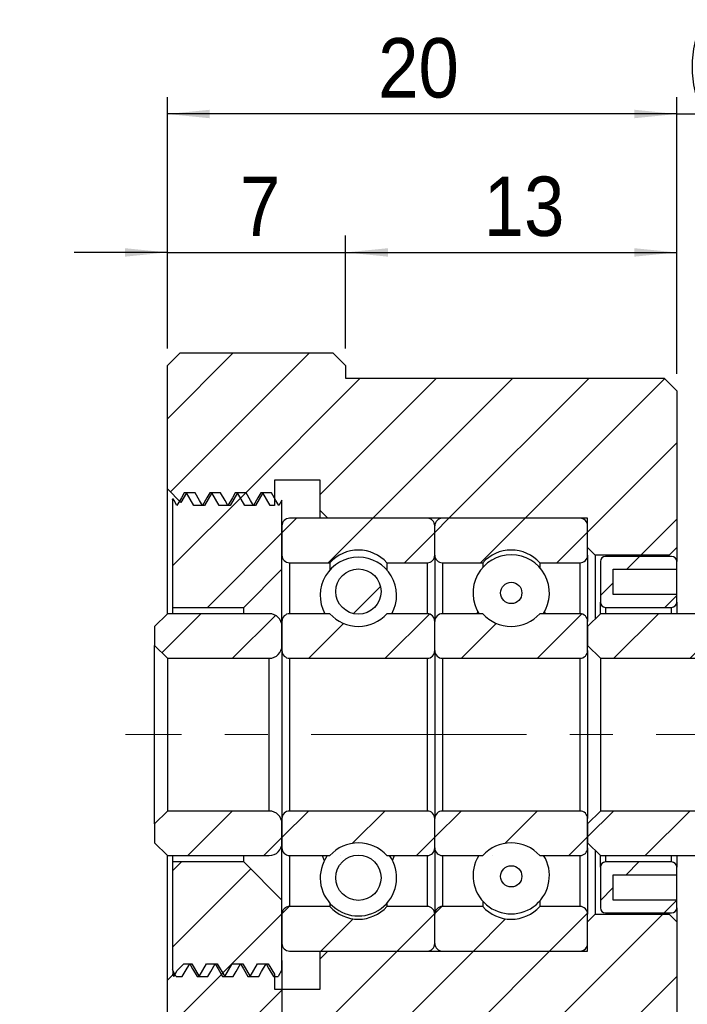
# Model space of a CAD drawing. Header units: millimetres. Extents: x 14 to 236, y 24 to 132.
# Tile 6 of 8: x 137 to 163, y 45 to 84. Entities that reach past the tile are written whole.
import ezdxf

# ---------------------------------------------------------------- set-up
doc = ezdxf.new("R2010")
doc.units = ezdxf.units.MM
doc.header["$LTSCALE"] = 0.666667
doc.linetypes.add('CENTERX2', pattern=[20.32, 12.7, -2.54, 2.54, -2.54])
doc.layers.add('FORMAT', color=7, linetype='Continuous')
doc.styles.add('SLDTEXTSTYLE0', font='GOTHIC.TTF', dxfattribs={"width": 0.913})
doc.dimstyles.new('SLDDIMSTYLE0', dxfattribs={"dimtxt": 2.333333, "dimasz": 1.666667, "dimexe": 0, "dimexo": 0.0625, "dimgap": 0.583333, "dimtad": 1, "dimrnd": 1e-09, "dimzin": 12, "dimdsep": 46, "dimtxsty": 'SLDTEXTSTYLE0', "dimsah": 1, "dimcen": 0.09, "dimadec": 0, "dimazin": 3, "dimtfac": 1, "dimtofl": 0, "dimtmove": 0, "dimatfit": 3, "dimfxl": 1, "dimfrac": 2, "dimtolj": 1, "dimtzin": 12, "dimarcsym": 0})
doc.dimstyles.new('SLDDIMSTYLE1', dxfattribs={"dimtxt": 2.333333, "dimasz": 1.666667, "dimexe": 0, "dimexo": 0.0625, "dimgap": 0.583333, "dimtad": 1, "dimrnd": 1e-09, "dimzin": 12, "dimdsep": 46, "dimtxsty": 'SLDTEXTSTYLE0', "dimsah": 1, "dimcen": 0.09, "dimadec": 0, "dimazin": 3, "dimtfac": 1, "dimtmove": 0, "dimatfit": 0, "dimfxl": 1, "dimfrac": 2, "dimtolj": 1, "dimtzin": 12, "dimarcsym": 0})
doc.dimstyles.new('SLDDIMSTYLE5', dxfattribs={"dimtxt": 2.333333, "dimasz": 1.666667, "dimexe": 0, "dimexo": 0.0625, "dimgap": 0.583333, "dimtad": 1, "dimdec": 1, "dimrnd": 1e-09, "dimzin": 12, "dimdsep": 46, "dimtxsty": 'SLDTEXTSTYLE0', "dimsah": 1, "dimcen": 0.09, "dimadec": 0, "dimazin": 3, "dimtfac": 1, "dimtdec": 1, "dimtmove": 0, "dimatfit": 0, "dimfxl": 1, "dimfrac": 2, "dimtolj": 1, "dimtzin": 12, "dimarcsym": 0})
doc.dimstyles.new('SLDDIMSTYLE6', dxfattribs={"dimtxt": 2.333333, "dimasz": 1.666667, "dimexe": 0, "dimexo": 0.0625, "dimgap": 0.583333, "dimtad": 1, "dimdec": 1, "dimrnd": 1e-09, "dimzin": 12, "dimdsep": 46, "dimtxsty": 'SLDTEXTSTYLE0', "dimsah": 1, "dimcen": 0.09, "dimadec": 0, "dimazin": 3, "dimtfac": 1, "dimtdec": 1, "dimtofl": 0, "dimtmove": 0, "dimatfit": 3, "dimfxl": 1, "dimfrac": 2, "dimtolj": 1, "dimtzin": 12, "dimarcsym": 0})

# ---------------------------------------------------------------- blocks, each defined once
blk = doc.blocks.new('_D_14')
at = {"layer": 'FORMAT', "color": 7}
for p, q in [((143.021, 70.941), (143.021, 75.382)), ((150.021, 70.941), (150.021, 75.382)), ((143.021, 74.715), (139.355, 74.715)), ((143.021, 74.715), (150.021, 74.715)), ((150.021, 74.715), (153.688, 74.715))]:
    blk.add_line(p, q, dxfattribs=at)
for points in [[(143.021, 74.715), (141.355, 74.882), (141.355, 74.549)], [(150.021, 74.715), (151.688, 74.549), (151.688, 74.882)]]:
    blk.add_solid(points, dxfattribs=at)
at = {"layer": 'FORMAT', "color": 7, "insert": (145.876, 77.696), "char_height": 2.333, "attachment_point": 1, "style": 'SLDTEXTSTYLE0'}
blk.add_mtext('7', dxfattribs=at)
blk = doc.blocks.new('_D_15')
at = {"layer": 'FORMAT', "color": 7}
for p, q in [((150.021, 70.941), (150.021, 75.382)), ((163.021, 69.941), (163.021, 75.382)), ((150.021, 74.715), (163.021, 74.715))]:
    blk.add_line(p, q, dxfattribs=at)
for points in [[(150.021, 74.715), (151.688, 74.549), (151.688, 74.882)], [(163.021, 74.715), (161.355, 74.882), (161.355, 74.549)]]:
    blk.add_solid(points, dxfattribs=at)
at = {"layer": 'FORMAT', "color": 7, "insert": (155.441, 77.696), "char_height": 2.3333, "attachment_point": 1, "style": 'SLDTEXTSTYLE0'}
blk.add_mtext('13', dxfattribs=at)
blk = doc.blocks.new('_D_16')
at = {"layer": 'FORMAT', "color": 7}
for p, q in [((143.021, 70.941), (143.021, 80.82)), ((163.021, 69.941), (163.021, 80.82)), ((163.021, 80.153), (143.021, 80.153))]:
    blk.add_line(p, q, dxfattribs=at)
for points in [[(143.021, 80.153), (144.688, 79.986), (144.688, 80.32)], [(163.021, 80.153), (161.355, 80.32), (161.355, 79.986)]]:
    blk.add_solid(points, dxfattribs=at)
at = {"layer": 'FORMAT', "color": 7, "insert": (151.297, 83.133), "char_height": 2.3333, "attachment_point": 1, "style": 'SLDTEXTSTYLE0'}
blk.add_mtext('20', dxfattribs=at)
blk = doc.blocks.new('_D_17')
at = {"layer": 'FORMAT', "color": 7}
for p, q in [((163.021, 69.941), (163.021, 80.82)), ((169.521, 62.891), (169.521, 80.82)), ((163.021, 80.153), (159.355, 80.153)), ((163.021, 80.153), (169.521, 80.153)), ((169.521, 80.153), (173.188, 80.153))]:
    blk.add_line(p, q, dxfattribs=at)
for centre, start, end in [((167.762, 82.005), 153.4349, 206.5651), ((164.664, 82.005), 333.4349, 26.5651)]:
    blk.add_arc(centre, 4.141, start, end, dxfattribs=at)
for points in [[(163.021, 80.153), (161.355, 80.32), (161.355, 79.986)], [(169.521, 80.153), (171.188, 79.986), (171.188, 80.32)]]:
    blk.add_solid(points, dxfattribs=at)
at = {"layer": 'FORMAT', "color": 7, "insert": (164.058, 83.133), "char_height": 2.3333, "attachment_point": 1, "style": 'SLDTEXTSTYLE0'}
blk.add_mtext('6.5', dxfattribs=at)
blk = doc.blocks.new('_D_18')
at = {"layer": 'FORMAT', "color": 7}
for p, q in [((169.521, 48.657), (169.521, 35.223)), ((147.521, 46.907), (147.521, 35.223)), ((169.521, 35.89), (147.521, 35.89))]:
    blk.add_line(p, q, dxfattribs=at)
for points in [[(147.521, 35.89), (149.188, 35.723), (149.188, 36.057)], [(169.521, 35.89), (167.855, 36.057), (167.855, 35.723)]]:
    blk.add_solid(points, dxfattribs=at)
at = {"layer": 'FORMAT', "color": 7, "insert": (157.022, 38.87), "char_height": 2.3333, "attachment_point": 1, "style": 'SLDTEXTSTYLE0'}
blk.add_mtext('22', dxfattribs=at)
blk = doc.blocks.new('_D_19')
at = {"layer": 'FORMAT', "color": 7}
for p, q in [((147.521, 46.907), (147.521, 35.223)), ((143.021, 40.607), (143.021, 35.223)), ((143.021, 35.89), (137.222, 35.89)), ((147.521, 35.89), (143.021, 35.89))]:
    blk.add_line(p, q, dxfattribs=at)
for points in [[(143.021, 35.89), (144.688, 35.723), (144.688, 36.057)], [(147.521, 35.89), (145.855, 36.057), (145.855, 35.723)]]:
    blk.add_solid(points, dxfattribs=at)
at = {"layer": 'FORMAT', "color": 7, "insert": (137.222, 38.87), "char_height": 2.3333, "attachment_point": 1, "style": 'SLDTEXTSTYLE0'}
blk.add_mtext('4.5', dxfattribs=at)

msp = doc.modelspace()

# ---------------------------------------------------------------- hatches: boundary and pattern name
at = {"linetype": 'Continuous', "lineweight": 18}
h = msp.add_hatch(dxfattribs=at)
h.set_pattern_fill('ANSI31', scale=0.66667, style=0)
h.paths.add_polyline_path([(143.0212, 70.274), (143.0212, 65.424), (143.5516, 64.8936), (143.7712, 65.274), (144.0599, 64.774), (144.4825, 64.774), (144.7712, 65.274), (145.0599, 64.774), (145.4825, 64.774), (145.7712, 65.274), (146.0599, 64.774), (146.4825, 64.774), (146.7712, 65.274), (147.0599, 64.774), (147.2212, 64.774), (147.2212, 65.774), (149.0212, 65.774), (149.0212, 64.574), (149.3212, 64.274), (159.5212, 64.274), (159.5212, 63.124), (159.8212, 62.824), (162.7212, 62.824), (163.0212, 63.124), (163.0212, 69.274), (162.5212, 69.774), (150.0212, 69.774), (150.0212, 70.274), (149.5212, 70.774), (143.5212, 70.774)], flags=0)
h = msp.add_hatch(dxfattribs=at)
h.set_pattern_fill('ANSI31', scale=0.66667, style=0)
edge = h.paths.add_edge_path(flags=0)
edge.add_line((146.1082, 65.274), (145.6857, 65.274))
edge.add_spline(control_points=[(145.6857, 65.274), (145.648, 65.2088), (145.6103, 65.1436), (145.5727, 65.0783), (145.5141, 64.9769), (145.4555, 64.8754), (145.397, 64.774)], knot_values=[0, 0, 0, 0, 0.0002259, 0.0002259, 0.0002259, 0.0005774, 0.0005774, 0.0005774, 0.0005774], weights=[1, 1, 1, 1, 1, 1, 1], degree=3, periodic=0)
edge.add_spline(control_points=[(145.397, 64.774), (145.3593, 64.8392), (145.3216, 64.9044), (145.284, 64.9696), (145.2254, 65.0711), (145.1668, 65.1725), (145.1082, 65.274)], knot_values=[0, 0, 0, 0, 0.0002259, 0.0002259, 0.0002259, 0.0005774, 0.0005774, 0.0005774, 0.0005774], weights=[1, 1, 1, 1, 1, 1, 1], degree=3, periodic=0)
edge.add_line((145.1082, 65.274), (144.6857, 65.274))
edge.add_spline(control_points=[(144.6857, 65.274), (144.648, 65.2088), (144.6103, 65.1436), (144.5727, 65.0783), (144.5141, 64.9769), (144.4555, 64.8754), (144.397, 64.774)], knot_values=[0, 0, 0, 0, 0.0002259, 0.0002259, 0.0002259, 0.0005774, 0.0005774, 0.0005774, 0.0005774], weights=[1, 1, 1, 1, 1, 1, 1], degree=3, periodic=0)
edge.add_spline(control_points=[(144.397, 64.774), (144.3593, 64.8392), (144.3216, 64.9044), (144.284, 64.9696), (144.2254, 65.0711), (144.1668, 65.1725), (144.1082, 65.274)], knot_values=[0, 0, 0, 0, 0.0002259, 0.0002259, 0.0002259, 0.0005774, 0.0005774, 0.0005774, 0.0005774], weights=[1, 1, 1, 1, 1, 1, 1], degree=3, periodic=0)
edge.add_line((144.1082, 65.274), (143.6857, 65.274))
edge.add_spline(control_points=[(143.6857, 65.274), (143.648, 65.2088), (143.6103, 65.1436), (143.5727, 65.0783), (143.5141, 64.9769), (143.4555, 64.8754), (143.397, 64.774)], knot_values=[0, 0, 0, 0, 0.0002259, 0.0002259, 0.0002259, 0.0005774, 0.0005774, 0.0005774, 0.0005774], weights=[1, 1, 1, 1, 1, 1, 1], degree=3, periodic=0)
edge.add_spline(control_points=[(143.397, 64.774), (143.3593, 64.8392), (143.3216, 64.9044), (143.284, 64.9696), (143.2693, 64.9951), (143.2546, 65.0206), (143.2398, 65.0461)], knot_values=[0, 0, 0, 0, 0.0002259, 0.0002259, 0.0002259, 0.0003142, 0.0003142, 0.0003142, 0.0003142], weights=[1, 1, 1, 1, 1, 1, 1], degree=3, periodic=0)
edge.add_line((143.2398, 65.0461), (143.2212, 65.0138))
edge.add_line((143.2212, 65.0138), (143.2212, 60.774))
edge.add_line((143.2212, 60.774), (146.0212, 60.774))
edge.add_line((146.0212, 60.774), (147.5212, 62.274))
edge.add_line((147.5212, 62.274), (147.5212, 64.9892))
edge.add_spline(control_points=[(147.5212, 64.9892), (147.4798, 64.9175), (147.4384, 64.8457), (147.397, 64.774)], knot_values=[0.0003289, 0.0003289, 0.0003289, 0.0003289, 0.0005774, 0.0005774, 0.0005774, 0.0005774], weights=[1, 1, 1, 1], degree=3, periodic=0)
edge.add_spline(control_points=[(147.397, 64.774), (147.3593, 64.8392), (147.3216, 64.9044), (147.284, 64.9696), (147.2254, 65.0711), (147.1668, 65.1725), (147.1082, 65.274)], knot_values=[0, 0, 0, 0, 0.0002259, 0.0002259, 0.0002259, 0.0005774, 0.0005774, 0.0005774, 0.0005774], weights=[1, 1, 1, 1, 1, 1, 1], degree=3, periodic=0)
edge.add_line((147.1082, 65.274), (146.6857, 65.274))
edge.add_spline(control_points=[(146.6857, 65.274), (146.648, 65.2088), (146.6103, 65.1436), (146.5727, 65.0783), (146.5141, 64.9769), (146.4555, 64.8754), (146.397, 64.774)], knot_values=[0, 0, 0, 0, 0.0002259, 0.0002259, 0.0002259, 0.0005774, 0.0005774, 0.0005774, 0.0005774], weights=[1, 1, 1, 1, 1, 1, 1], degree=3, periodic=0)
edge.add_spline(control_points=[(146.397, 64.774), (146.3593, 64.8392), (146.3216, 64.9044), (146.284, 64.9696), (146.2254, 65.0711), (146.1668, 65.1725), (146.1082, 65.274)], knot_values=[0, 0, 0, 0, 0.0002259, 0.0002259, 0.0002259, 0.0005774, 0.0005774, 0.0005774, 0.0005774], weights=[1, 1, 1, 1, 1, 1, 1], degree=3, periodic=0)
h = msp.add_hatch(dxfattribs=at)
h.set_pattern_fill('ANSI31', scale=0.66667, style=0)
edge = h.paths.add_edge_path(flags=0)
edge.add_line((153.2212, 64.274), (147.8212, 64.274))
edge.add_arc((147.8212, 63.974), 0.3, 90, 180)
edge.add_line((147.5212, 63.974), (147.5212, 62.824))
edge.add_arc((147.8212, 62.824), 0.3, 180, 270)
edge.add_line((147.8212, 62.524), (149.4032, 62.524))
edge.add_arc((150.5212, 61.524), 1.5, 41.81031, 138.18969, ccw=False)
edge.add_line((151.6393, 62.524), (153.2212, 62.524))
edge.add_arc((153.2212, 62.824), 0.3, 270, 360)
edge.add_line((153.5212, 62.824), (153.5212, 63.974))
edge.add_arc((153.2212, 63.974), 0.3, 0, 90)
h = msp.add_hatch(dxfattribs=at)
h.set_pattern_fill('ANSI31', scale=0.66667, style=0)
edge = h.paths.add_edge_path(flags=0)
edge.add_line((159.2212, 64.274), (153.8212, 64.274))
edge.add_arc((153.8212, 63.974), 0.3, 90, 180)
edge.add_line((153.5212, 63.974), (153.5212, 62.824))
edge.add_arc((153.8212, 62.824), 0.3, 180, 270)
edge.add_line((153.8212, 62.524), (155.4032, 62.524))
edge.add_arc((156.5212, 61.524), 1.5, 41.81031, 138.18969, ccw=False)
edge.add_line((157.6393, 62.524), (159.2212, 62.524))
edge.add_arc((159.2212, 62.824), 0.3, 270, 360)
edge.add_line((159.5212, 62.824), (159.5212, 63.974))
edge.add_arc((159.2212, 63.974), 0.3, 0, 90)
h = msp.add_hatch(dxfattribs=at)
h.set_pattern_fill('ANSI31', scale=0.66667, style=0)
edge = h.paths.add_edge_path(flags=0)
edge.add_line((163.0212, 60.974), (163.0212, 61.274))
edge.add_line((163.0212, 61.274), (160.5212, 61.274))
edge.add_line((160.5212, 61.274), (160.5212, 62.274))
edge.add_line((160.5212, 62.274), (163.0212, 62.274))
edge.add_line((163.0212, 62.274), (163.0212, 62.574))
edge.add_arc((162.8212, 62.574), 0.2, 360, 450)
edge.add_line((162.8212, 62.774), (160.2212, 62.774))
edge.add_arc((160.2212, 62.574), 0.2, 90, 180)
edge.add_line((160.0212, 62.574), (160.0212, 60.974))
edge.add_arc((160.2212, 60.974), 0.2, 180, 270)
edge.add_line((160.2212, 60.774), (162.8212, 60.774))
edge.add_arc((162.8212, 60.974), 0.2, 270, 360)
h = msp.add_hatch(dxfattribs=at)
h.set_pattern_fill('ANSI31', scale=0.66667, style=0)
edge = h.paths.add_edge_path(flags=0)
edge.add_arc((150.5212, 61.3957), 0.8891, 0, 360)
h = msp.add_hatch(dxfattribs=at)
h.set_pattern_fill('ANSI31', scale=0.66667, style=0)
edge = h.paths.add_edge_path(flags=0)
edge.add_arc((156.5212, 61.3406), 0.4176, 0, 360)
h = msp.add_hatch(dxfattribs=at)
h.set_pattern_fill('ANSI31', scale=0.66667, style=0)
edge = h.paths.add_edge_path(flags=0)
edge.add_line((142.5212, 59.274), (143.0212, 58.774))
edge.add_line((143.0212, 58.774), (147.0212, 58.774))
edge.add_arc((147.0212, 59.274), 0.5, 270, 360)
edge.add_line((147.5212, 59.274), (147.5212, 60.024))
edge.add_arc((147.0212, 60.024), 0.5, 0, 90)
edge.add_line((147.0212, 60.524), (143.0212, 60.524))
edge.add_line((143.0212, 60.524), (142.5212, 60.024))
edge.add_line((142.5212, 60.024), (142.5212, 59.274))
h = msp.add_hatch(dxfattribs=at)
h.set_pattern_fill('ANSI31', scale=0.66667, style=0)
edge = h.paths.add_edge_path(flags=0)
edge.add_line((153.2212, 60.524), (151.6393, 60.524))
edge.add_arc((150.5212, 61.524), 1.5, 221.81031, 318.18969, ccw=False)
edge.add_line((149.4032, 60.524), (147.8212, 60.524))
edge.add_arc((147.8212, 60.224), 0.3, 90, 180)
edge.add_line((147.5212, 60.224), (147.5212, 59.074))
edge.add_arc((147.8212, 59.074), 0.3, 180, 270)
edge.add_line((147.8212, 58.774), (153.2212, 58.774))
edge.add_arc((153.2212, 59.074), 0.3, 270, 360)
edge.add_line((153.5212, 59.074), (153.5212, 60.224))
edge.add_arc((153.2212, 60.224), 0.3, 0, 90)
h = msp.add_hatch(dxfattribs=at)
h.set_pattern_fill('ANSI31', scale=0.66667, style=0)
edge = h.paths.add_edge_path(flags=0)
edge.add_line((159.2212, 60.524), (157.6393, 60.524))
edge.add_arc((156.5212, 61.524), 1.5, 221.81031, 318.18969, ccw=False)
edge.add_line((155.4032, 60.524), (153.8212, 60.524))
edge.add_arc((153.8212, 60.224), 0.3, 90, 180)
edge.add_line((153.5212, 60.224), (153.5212, 59.074))
edge.add_arc((153.8212, 59.074), 0.3, 180, 270)
edge.add_line((153.8212, 58.774), (159.2212, 58.774))
edge.add_arc((159.2212, 59.074), 0.3, 270, 360)
edge.add_line((159.5212, 59.074), (159.5212, 60.224))
edge.add_arc((159.2212, 60.224), 0.3, 0, 90)
h = msp.add_hatch(dxfattribs=at)
h.set_pattern_fill('ANSI31', scale=0.66667, style=0)
edge = h.paths.add_edge_path(flags=0)
edge.add_line((159.5212, 59.274), (160.0212, 58.774))
edge.add_line((160.0212, 58.774), (164.0212, 58.774))
edge.add_arc((164.0212, 59.274), 0.5, 270, 360)
edge.add_line((164.5212, 59.274), (164.5212, 60.024))
edge.add_arc((164.0212, 60.024), 0.5, 0, 90)
edge.add_line((164.0212, 60.524), (160.0212, 60.524))
edge.add_line((160.0212, 60.524), (159.5212, 60.024))
edge.add_line((159.5212, 60.024), (159.5212, 59.274))
h = msp.add_hatch(dxfattribs=at)
h.set_pattern_fill('ANSI31', scale=0.66667, style=0)
edge = h.paths.add_edge_path(flags=0)
edge.add_line((143.0212, 52.774), (142.5212, 52.274))
edge.add_line((142.5212, 52.274), (142.5212, 51.524))
edge.add_line((142.5212, 51.524), (143.0212, 51.024))
edge.add_line((143.0212, 51.024), (147.0212, 51.024))
edge.add_arc((147.0212, 51.524), 0.5, 270, 360)
edge.add_line((147.5212, 51.524), (147.5212, 52.274))
edge.add_arc((147.0212, 52.274), 0.5, 0, 90)
edge.add_line((147.0212, 52.774), (143.0212, 52.774))
h = msp.add_hatch(dxfattribs=at)
h.set_pattern_fill('ANSI31', scale=0.66667, style=0)
edge = h.paths.add_edge_path(flags=0)
edge.add_line((147.8212, 51.024), (149.4032, 51.024))
edge.add_arc((150.5212, 50.024), 1.5, 41.81031, 138.18969, ccw=False)
edge.add_line((151.6393, 51.024), (153.2212, 51.024))
edge.add_arc((153.2212, 51.324), 0.3, 270, 360)
edge.add_line((153.5212, 51.324), (153.5212, 52.474))
edge.add_arc((153.2212, 52.474), 0.3, 0, 90)
edge.add_line((153.2212, 52.774), (147.8212, 52.774))
edge.add_arc((147.8212, 52.474), 0.3, 90, 180)
edge.add_line((147.5212, 52.474), (147.5212, 51.324))
edge.add_arc((147.8212, 51.324), 0.3, 180, 270)
h = msp.add_hatch(dxfattribs=at)
h.set_pattern_fill('ANSI31', scale=0.66667, style=0)
edge = h.paths.add_edge_path(flags=0)
edge.add_line((153.8212, 51.024), (155.4032, 51.024))
edge.add_arc((156.5212, 50.024), 1.5, 41.81031, 138.18969, ccw=False)
edge.add_line((157.6393, 51.024), (159.2212, 51.024))
edge.add_arc((159.2212, 51.324), 0.3, 270, 360)
edge.add_line((159.5212, 51.324), (159.5212, 52.474))
edge.add_arc((159.2212, 52.474), 0.3, 0, 90)
edge.add_line((159.2212, 52.774), (153.8212, 52.774))
edge.add_arc((153.8212, 52.474), 0.3, 90, 180)
edge.add_line((153.5212, 52.474), (153.5212, 51.324))
edge.add_arc((153.8212, 51.324), 0.3, 180, 270)
h = msp.add_hatch(dxfattribs=at)
h.set_pattern_fill('ANSI31', scale=0.66667, style=0)
edge = h.paths.add_edge_path(flags=0)
edge.add_line((160.0212, 52.774), (159.5212, 52.274))
edge.add_line((159.5212, 52.274), (159.5212, 51.524))
edge.add_line((159.5212, 51.524), (160.0212, 51.024))
edge.add_line((160.0212, 51.024), (164.0212, 51.024))
edge.add_arc((164.0212, 51.524), 0.5, 270, 360)
edge.add_line((164.5212, 51.524), (164.5212, 52.274))
edge.add_arc((164.0212, 52.274), 0.5, 0, 90)
edge.add_line((164.0212, 52.774), (160.0212, 52.774))
h = msp.add_hatch(dxfattribs=at)
h.set_pattern_fill('ANSI31', scale=0.66667, style=0)
edge = h.paths.add_edge_path(flags=0)
edge.add_line((145.1857, 46.274), (145.6082, 46.274))
edge.add_spline(control_points=[(145.6082, 46.274), (145.6459, 46.3392), (145.6836, 46.4044), (145.7212, 46.4696), (145.7798, 46.5711), (145.8384, 46.6725), (145.897, 46.774)], knot_values=[0, 0, 0, 0, 0.0002259, 0.0002259, 0.0002259, 0.0005774, 0.0005774, 0.0005774, 0.0005774], weights=[1, 1, 1, 1, 1, 1, 1], degree=3, periodic=0)
edge.add_spline(control_points=[(145.897, 46.774), (145.9346, 46.7088), (145.9723, 46.6436), (146.0099, 46.5783), (146.0685, 46.4769), (146.1271, 46.3754), (146.1857, 46.274)], knot_values=[0, 0, 0, 0, 0.0002259, 0.0002259, 0.0002259, 0.0005774, 0.0005774, 0.0005774, 0.0005774], weights=[1, 1, 1, 1, 1, 1, 1], degree=3, periodic=0)
edge.add_line((146.1857, 46.274), (146.6082, 46.274))
edge.add_spline(control_points=[(146.6082, 46.274), (146.6459, 46.3392), (146.6836, 46.4044), (146.7212, 46.4696), (146.7798, 46.5711), (146.8384, 46.6725), (146.897, 46.774)], knot_values=[0, 0, 0, 0, 0.0002259, 0.0002259, 0.0002259, 0.0005774, 0.0005774, 0.0005774, 0.0005774], weights=[1, 1, 1, 1, 1, 1, 1], degree=3, periodic=0)
edge.add_spline(control_points=[(146.897, 46.774), (146.9346, 46.7088), (146.9723, 46.6436), (147.0099, 46.5783), (147.0685, 46.4769), (147.1271, 46.3754), (147.1857, 46.274)], knot_values=[0, 0, 0, 0, 0.0002259, 0.0002259, 0.0002259, 0.0005774, 0.0005774, 0.0005774, 0.0005774], weights=[1, 1, 1, 1, 1, 1, 1], degree=3, periodic=0)
edge.add_line((147.1857, 46.274), (147.371, 46.274))
edge.add_line((147.371, 46.274), (147.5212, 46.5342))
edge.add_line((147.5212, 46.5342), (147.5212, 49.274))
edge.add_line((147.5212, 49.274), (146.0212, 50.774))
edge.add_line((146.0212, 50.774), (143.2212, 50.774))
edge.add_line((143.2212, 50.774), (143.2212, 46.5342))
edge.add_line((143.2212, 46.5342), (143.3714, 46.274))
edge.add_line((143.3714, 46.274), (143.6082, 46.274))
edge.add_spline(control_points=[(143.6082, 46.274), (143.6459, 46.3392), (143.6836, 46.4044), (143.7212, 46.4696), (143.7798, 46.5711), (143.8384, 46.6725), (143.897, 46.774)], knot_values=[0, 0, 0, 0, 0.0002259, 0.0002259, 0.0002259, 0.0005774, 0.0005774, 0.0005774, 0.0005774], weights=[1, 1, 1, 1, 1, 1, 1], degree=3, periodic=0)
edge.add_spline(control_points=[(143.897, 46.774), (143.9346, 46.7088), (143.9723, 46.6436), (144.0099, 46.5783), (144.0685, 46.4769), (144.1271, 46.3754), (144.1857, 46.274)], knot_values=[0, 0, 0, 0, 0.0002259, 0.0002259, 0.0002259, 0.0005774, 0.0005774, 0.0005774, 0.0005774], weights=[1, 1, 1, 1, 1, 1, 1], degree=3, periodic=0)
edge.add_line((144.1857, 46.274), (144.6082, 46.274))
edge.add_spline(control_points=[(144.6082, 46.274), (144.6459, 46.3392), (144.6836, 46.4044), (144.7212, 46.4696), (144.7798, 46.5711), (144.8384, 46.6725), (144.897, 46.774)], knot_values=[0, 0, 0, 0, 0.0002259, 0.0002259, 0.0002259, 0.0005774, 0.0005774, 0.0005774, 0.0005774], weights=[1, 1, 1, 1, 1, 1, 1], degree=3, periodic=0)
edge.add_spline(control_points=[(144.897, 46.774), (144.9346, 46.7088), (144.9723, 46.6436), (145.0099, 46.5783), (145.0685, 46.4769), (145.1271, 46.3754), (145.1857, 46.274)], knot_values=[0, 0, 0, 0, 0.0002259, 0.0002259, 0.0002259, 0.0005774, 0.0005774, 0.0005774, 0.0005774], weights=[1, 1, 1, 1, 1, 1, 1], degree=3, periodic=0)
h = msp.add_hatch(dxfattribs=at)
h.set_pattern_fill('ANSI31', scale=0.66667, style=0)
edge = h.paths.add_edge_path(flags=0)
edge.add_arc((150.5212, 50.1523), 0.8891, 0, 360)
h = msp.add_hatch(dxfattribs=at)
h.set_pattern_fill('ANSI31', scale=0.66667, style=0)
edge = h.paths.add_edge_path(flags=0)
edge.add_line((160.5212, 49.274), (160.5212, 50.274))
edge.add_line((160.5212, 50.274), (163.0212, 50.274))
edge.add_line((163.0212, 50.274), (163.0212, 50.574))
edge.add_arc((162.8212, 50.574), 0.2, 0, 90)
edge.add_line((162.8212, 50.774), (160.2212, 50.774))
edge.add_arc((160.2212, 50.574), 0.2, 90, 180)
edge.add_line((160.0212, 50.574), (160.0212, 48.974))
edge.add_arc((160.2212, 48.974), 0.2, 180, 270)
edge.add_line((160.2212, 48.774), (162.8212, 48.774))
edge.add_arc((162.8212, 48.974), 0.2, 270, 360)
edge.add_line((163.0212, 48.974), (163.0212, 49.274))
edge.add_line((163.0212, 49.274), (160.5212, 49.274))
h = msp.add_hatch(dxfattribs=at)
h.set_pattern_fill('ANSI31', scale=0.66667, style=0)
edge = h.paths.add_edge_path(flags=0)
edge.add_arc((156.5212, 50.2074), 0.4176, 0, 360)
h = msp.add_hatch(dxfattribs=at)
h.set_pattern_fill('ANSI31', scale=0.66667, style=0)
edge = h.paths.add_edge_path(flags=0)
edge.add_line((147.5212, 48.724), (147.5212, 47.574))
edge.add_arc((147.8212, 47.574), 0.3, 180, 270)
edge.add_line((147.8212, 47.274), (153.2212, 47.274))
edge.add_arc((153.2212, 47.574), 0.3, 270, 360)
edge.add_line((153.5212, 47.574), (153.5212, 48.724))
edge.add_arc((153.2212, 48.724), 0.3, 360, 450)
edge.add_line((153.2212, 49.024), (151.6393, 49.024))
edge.add_arc((150.5212, 50.024), 1.5, 221.81031, 318.18969, ccw=False)
edge.add_line((149.4032, 49.024), (147.8212, 49.024))
edge.add_arc((147.8212, 48.724), 0.3, 90, 180)
h = msp.add_hatch(dxfattribs=at)
h.set_pattern_fill('ANSI31', scale=0.66667, style=0)
edge = h.paths.add_edge_path(flags=0)
edge.add_line((153.5212, 48.724), (153.5212, 47.574))
edge.add_arc((153.8212, 47.574), 0.3, 180, 270)
edge.add_line((153.8212, 47.274), (159.2212, 47.274))
edge.add_arc((159.2212, 47.574), 0.3, 270, 360)
edge.add_line((159.5212, 47.574), (159.5212, 48.724))
edge.add_arc((159.2212, 48.724), 0.3, 0, 90)
edge.add_line((159.2212, 49.024), (157.6393, 49.024))
edge.add_arc((156.5212, 50.024), 1.5, 221.81031, 318.18969, ccw=False)
edge.add_line((155.4032, 49.024), (153.8212, 49.024))
edge.add_arc((153.8212, 48.724), 0.3, 90, 180)
h = msp.add_hatch(dxfattribs=at)
h.set_pattern_fill('ANSI31', scale=0.66667, style=0)
h.paths.add_polyline_path([(143.4078, 46.5106), (143.2712, 46.274), (143.2346, 46.3374), (143.0212, 46.124), (143.0212, 41.274), (143.5212, 40.774), (149.5212, 40.774), (150.0212, 41.274), (150.0212, 41.774), (162.5212, 41.774), (163.0212, 42.274), (163.0212, 48.424), (162.7212, 48.724), (159.8212, 48.724), (159.5212, 48.424), (159.5212, 47.274), (149.3212, 47.274), (149.0212, 46.974), (149.0212, 45.774), (147.2212, 45.774), (147.2212, 46.3606), (146.9825, 46.774), (146.5599, 46.774), (146.2712, 46.274), (145.9825, 46.774), (145.5599, 46.774), (145.2712, 46.274), (144.9825, 46.774), (144.5599, 46.774), (144.2712, 46.274), (143.9825, 46.774), (143.6712, 46.774)], flags=0)

# ---------------------------------------------------------------- linework, layer by layer
at = {"color": 7, "linetype": 'Continuous', "lineweight": 25}
for p, q in [((143.0212, 70.274), (143.5212, 70.774)), ((143.5212, 70.774), (149.5212, 70.774)), ((149.5212, 70.774), (150.0212, 70.274)), ((143.0212, 65.424), (143.0212, 70.274)), ((150.0212, 70.274), (150.0212, 69.774)), ((150.0212, 69.774), (162.5212, 69.774)), ((162.5212, 69.774), (163.0212, 69.274)), ((163.0212, 69.274), (163.0212, 63.124)), ((149.0212, 65.774), (147.2212, 65.774)), ((147.2212, 65.774), (147.2212, 64.774)), ((149.0212, 64.574), (149.0212, 65.774)), ((143.0212, 60.524), (143.0212, 65.424)), ((143.5516, 64.8936), (143.0212, 65.424)), ((143.2212, 65.0138), (143.2398, 65.0461)), ((143.2212, 65.0138), (143.2212, 60.774)), ((143.7712, 65.274), (143.5516, 64.8936)), ((144.1082, 65.274), (143.6857, 65.274)), ((144.0599, 64.774), (143.7712, 65.274)), ((144.7712, 65.274), (144.4825, 64.774)), ((145.1082, 65.274), (144.6857, 65.274)), ((145.0599, 64.774), (144.7712, 65.274)), ((145.7712, 65.274), (145.4825, 64.774)), ((146.1082, 65.274), (145.6857, 65.274)), ((146.0599, 64.774), (145.7712, 65.274)), ((146.7712, 65.274), (146.4825, 64.774)), ((147.1082, 65.274), (146.6857, 65.274)), ((147.0599, 64.774), (146.7712, 65.274)), ((147.5173, 64.986), (147.3959, 64.7758)), ((147.5212, 64.9892), (147.397, 64.774)), ((147.5212, 62.274), (147.5212, 64.9892)), ((143.4947, 64.9469), (143.3959, 64.7758)), ((144.4825, 64.774), (144.0599, 64.774)), ((145.4825, 64.774), (145.0599, 64.774)), ((146.4825, 64.774), (146.0599, 64.774)), ((147.2212, 64.774), (147.0599, 64.774)), ((153.2212, 64.274), (147.8212, 64.274)), ((149.3212, 64.274), (149.0212, 64.574)), ((149.0212, 64.274), (149.0212, 64.574)), ((159.5212, 64.274), (149.3212, 64.274)), ((159.2212, 64.274), (153.8212, 64.274)), ((159.5212, 63.124), (159.5212, 64.274)), ((147.5212, 63.974), (147.5212, 62.824)), ((153.5212, 62.824), (153.5212, 63.974)), ((159.5212, 62.824), (159.5212, 63.974)), ((159.8212, 62.824), (159.5212, 63.124)), ((163.0212, 63.124), (162.7212, 62.824)), ((163.0212, 63.124), (163.0212, 62.574)), ((153.5212, 62.824), (153.5212, 60.224)), ((159.5212, 62.824), (159.5212, 60.224)), ((162.7212, 62.824), (159.8212, 62.824)), ((159.8212, 62.824), (159.8212, 60.324)), ((162.8212, 62.774), (160.2212, 62.774)), ((162.7212, 62.774), (162.7212, 62.824)), ((147.5212, 62.274), (146.0212, 60.774)), ((147.5212, 60.224), (147.5212, 62.274)), ((147.8212, 62.524), (149.4032, 62.524)), ((149.4032, 62.524), (149.4032, 62.2465)), ((151.6393, 62.524), (151.6393, 62.2465)), ((151.6393, 62.524), (153.2212, 62.524)), ((153.8212, 62.524), (155.4032, 62.524)), ((155.4032, 62.524), (155.4032, 62.3406)), ((157.6393, 62.524), (157.6393, 62.3406)), ((157.6393, 62.524), (159.2212, 62.524)), ((160.0212, 62.574), (160.0212, 60.974)), ((160.5212, 62.274), (163.0212, 62.274)), ((160.5212, 61.274), (160.5212, 62.274)), ((163.0212, 62.274), (163.0212, 62.574)), ((163.0212, 61.274), (163.0212, 62.274)), ((163.0212, 61.274), (160.5212, 61.274)), ((163.0212, 60.974), (163.0212, 61.274)), ((143.2212, 60.774), (146.0212, 60.774)), ((143.2212, 60.774), (143.2212, 60.524)), ((146.0212, 60.524), (146.0212, 60.774)), ((160.0212, 60.524), (160.0212, 60.974)), ((160.2212, 60.774), (162.8212, 60.774)), ((163.0212, 60.974), (163.0212, 60.524)), ((142.5212, 60.024), (143.0212, 60.524)), ((147.0212, 60.524), (143.0212, 60.524)), ((149.4032, 60.524), (147.8212, 60.524)), ((153.2212, 60.524), (151.6393, 60.524)), ((155.4032, 60.524), (153.8212, 60.524)), ((155.2125, 60.6075), (155.1691, 60.524)), ((159.2212, 60.524), (157.6393, 60.524)), ((157.8733, 60.524), (157.8299, 60.6075)), ((159.5212, 60.024), (160.0212, 60.524)), ((164.0212, 60.524), (160.0212, 60.524)), ((142.5212, 60.024), (142.5212, 59.274)), ((147.5212, 60.224), (147.5212, 59.074)), ((147.5212, 59.274), (147.5212, 60.024)), ((153.5212, 59.074), (153.5212, 60.224)), ((159.5212, 59.074), (159.5212, 60.224)), ((159.5212, 60.024), (159.5212, 59.274)), ((143.0212, 58.774), (142.5212, 59.274)), ((142.5212, 52.274), (142.5212, 59.274)), ((160.0212, 58.774), (159.5212, 59.274)), ((147.5212, 59.074), (147.5212, 52.474)), ((153.5212, 59.074), (153.5212, 52.474)), ((159.5212, 59.074), (159.5212, 52.474)), ((143.0212, 58.774), (143.0212, 52.774)), ((143.0212, 58.774), (147.0212, 58.774)), ((147.0212, 52.774), (147.0212, 58.774)), ((147.8212, 58.774), (147.8212, 52.774)), ((147.8212, 58.774), (153.2212, 58.774)), ((153.2212, 58.774), (153.2212, 52.774)), ((153.8212, 58.774), (153.8212, 52.774)), ((153.8212, 58.774), (159.2212, 58.774)), ((159.2212, 58.774), (159.2212, 52.774)), ((160.0212, 58.774), (160.0212, 52.774)), ((160.0212, 58.774), (164.0212, 58.774)), ((142.5212, 52.274), (143.0212, 52.774)), ((147.0212, 52.774), (143.0212, 52.774)), ((153.2212, 52.774), (147.8212, 52.774)), ((159.2212, 52.774), (153.8212, 52.774)), ((159.5212, 52.274), (160.0212, 52.774)), ((164.0212, 52.774), (160.0212, 52.774)), ((142.5212, 52.274), (142.5212, 51.524)), ((147.5212, 52.474), (147.5212, 51.324)), ((147.5212, 51.524), (147.5212, 52.274)), ((153.5212, 51.324), (153.5212, 52.474)), ((159.5212, 51.324), (159.5212, 52.474)), ((159.5212, 52.274), (159.5212, 51.524)), ((143.0212, 51.024), (142.5212, 51.524)), ((160.0212, 51.024), (159.5212, 51.524)), ((147.5212, 49.274), (147.5212, 51.324)), ((153.5212, 51.324), (153.5212, 48.724)), ((159.5212, 51.324), (159.5212, 48.724)), ((159.8212, 51.224), (159.8212, 48.724)), ((143.0212, 51.024), (147.0212, 51.024)), ((143.0212, 46.124), (143.0212, 51.024)), ((143.2212, 51.024), (143.2212, 50.774)), ((146.0212, 50.774), (143.2212, 50.774)), ((143.2212, 50.774), (143.2212, 46.5342)), ((146.0212, 50.774), (146.0212, 51.024)), ((146.0212, 50.774), (147.5212, 49.274)), ((147.8212, 51.024), (149.4032, 51.024)), ((151.6393, 51.024), (153.2212, 51.024)), ((153.8212, 51.024), (155.4032, 51.024)), ((157.6393, 51.024), (159.2212, 51.024)), ((160.0212, 51.024), (164.0212, 51.024)), ((160.0212, 50.574), (160.0212, 51.024)), ((162.8212, 50.774), (160.2212, 50.774)), ((163.0212, 51.024), (163.0212, 50.574)), ((160.0212, 50.574), (160.0212, 48.974)), ((163.0212, 50.274), (163.0212, 50.574)), ((160.5212, 50.274), (163.0212, 50.274)), ((160.5212, 49.274), (160.5212, 50.274)), ((163.0212, 49.274), (163.0212, 50.274)), ((147.5212, 46.5342), (147.5212, 49.274)), ((149.4032, 49.1523), (149.4032, 49.024)), ((151.6393, 49.1523), (151.6393, 49.024)), ((155.4032, 49.2328), (155.4032, 49.024)), ((157.6393, 49.2328), (157.6393, 49.024)), ((163.0212, 49.274), (160.5212, 49.274)), ((163.0212, 48.974), (163.0212, 49.274)), ((149.4032, 49.024), (147.8212, 49.024)), ((153.2212, 49.024), (151.6393, 49.024)), ((155.4032, 49.024), (153.8212, 49.024)), ((159.2212, 49.024), (157.6393, 49.024)), ((160.2212, 48.774), (162.8212, 48.774)), ((162.7212, 48.724), (162.7212, 48.774)), ((163.0212, 48.974), (163.0212, 48.424)), ((147.5212, 48.724), (147.5212, 47.574)), ((153.5212, 47.574), (153.5212, 48.724)), ((159.5212, 47.574), (159.5212, 48.724)), ((159.5212, 48.424), (159.8212, 48.724)), ((159.5212, 47.274), (159.5212, 48.424)), ((159.8212, 48.724), (162.7212, 48.724)), ((162.7212, 48.724), (163.0212, 48.424)), ((163.0212, 48.424), (163.0212, 42.274)), ((147.8212, 47.274), (153.2212, 47.274)), ((149.0212, 46.974), (149.3212, 47.274)), ((149.0212, 46.974), (149.0212, 47.274)), ((149.3212, 47.274), (159.5212, 47.274)), ((153.8212, 47.274), (159.2212, 47.274)), ((149.0212, 45.774), (149.0212, 46.974)), ((143.3714, 46.274), (143.2212, 46.5342)), ((143.2712, 46.274), (143.4078, 46.5106)), ((143.4078, 46.5106), (143.6712, 46.774)), ((143.6712, 46.774), (143.9825, 46.774)), ((143.9825, 46.774), (144.2712, 46.274)), ((144.2712, 46.274), (144.5599, 46.774)), ((144.5599, 46.774), (144.9825, 46.774)), ((144.9825, 46.774), (145.2712, 46.274)), ((145.2712, 46.274), (145.5599, 46.774)), ((145.5599, 46.774), (145.9825, 46.774)), ((145.9825, 46.774), (146.2712, 46.274)), ((146.2712, 46.274), (146.5599, 46.774)), ((146.5599, 46.774), (146.9825, 46.774)), ((146.9825, 46.774), (147.2212, 46.3606)), ((147.5212, 46.5342), (147.371, 46.274)), ((143.0212, 46.124), (143.2346, 46.3374)), ((143.0212, 41.274), (143.0212, 46.124)), ((143.2346, 46.3374), (143.2712, 46.274)), ((143.3714, 46.274), (143.6082, 46.274)), ((144.1857, 46.274), (144.6082, 46.274)), ((145.1857, 46.274), (145.6082, 46.274)), ((146.1857, 46.274), (146.6082, 46.274)), ((147.1857, 46.274), (147.371, 46.274)), ((147.2212, 46.3606), (147.2212, 45.774)), ((147.2212, 45.774), (149.0212, 45.774))]:
    msp.add_line(p, q, dxfattribs=at)
at = {"color": 8, "linetype": 'Continuous', "lineweight": 25}
for p, q in [((147.8212, 62.524), (147.8212, 60.524)), ((153.2212, 62.524), (153.2212, 60.524)), ((153.8212, 62.524), (153.8212, 60.524)), ((159.2212, 62.524), (159.2212, 60.524)), ((160.2212, 60.774), (160.2212, 60.524)), ((162.8212, 60.524), (162.8212, 60.774)), ((147.8212, 51.024), (147.8212, 49.024)), ((153.2212, 51.024), (153.2212, 49.024)), ((153.8212, 51.024), (153.8212, 49.024)), ((159.2212, 51.024), (159.2212, 49.024)), ((160.2212, 51.024), (160.2212, 50.774)), ((162.8212, 50.774), (162.8212, 51.024))]:
    msp.add_line(p, q, dxfattribs=at)
at = {"color": 7, "linetype": 'Continuous', "lineweight": 25, "flags": 128}
for points in [[(143.397, 64.774), (143.284, 64.9696), (143.2398, 65.0461)], [(143.6857, 65.274), (143.5727, 65.0783), (143.397, 64.774)], [(144.397, 64.774), (144.284, 64.9696), (144.1082, 65.274)], [(144.6857, 65.274), (144.5727, 65.0783), (144.397, 64.774)], [(145.397, 64.774), (145.284, 64.9696), (145.1082, 65.274)], [(145.6857, 65.274), (145.5727, 65.0783), (145.397, 64.774)], [(146.397, 64.774), (146.284, 64.9696), (146.1082, 65.274)], [(146.6857, 65.274), (146.5727, 65.0783), (146.397, 64.774)], [(147.397, 64.774), (147.284, 64.9696), (147.1082, 65.274)], [(149.102, 51.024), (149.1249, 50.9615), (149.1835, 50.8309)], [(151.8589, 50.8309), (151.9175, 50.9615), (151.9405, 51.024)], [(155.2048, 51.024), (155.2222, 50.993), (155.2251, 50.9879)], [(157.8173, 50.9879), (157.8203, 50.993), (157.8377, 51.024)], [(143.6082, 46.274), (143.7212, 46.4696), (143.897, 46.774)], [(143.897, 46.774), (144.0099, 46.5783), (144.1857, 46.274)], [(144.6082, 46.274), (144.7212, 46.4696), (144.897, 46.774)], [(144.897, 46.774), (145.0099, 46.5783), (145.1857, 46.274)], [(145.6082, 46.274), (145.7212, 46.4696), (145.897, 46.774)], [(145.897, 46.774), (146.0099, 46.5783), (146.1857, 46.274)], [(146.6082, 46.274), (146.7212, 46.4696), (146.897, 46.774)], [(146.897, 46.774), (147.0099, 46.5783), (147.1857, 46.274)]]:
    msp.add_lwpolyline(points, dxfattribs=at)
at = {"color": 7, "linetype": 'Continuous', "lineweight": 25}
for centre, radius in [((150.5212, 61.3957), 0.8891), ((156.5212, 61.3406), 0.4176), ((150.5212, 50.1523), 0.8891), ((156.5212, 50.2074), 0.4176)]:
    msp.add_circle(centre, radius, dxfattribs=at)
for centre, radius, start, end in [((147.8212, 63.974), 0.3, 90, 180), ((153.2212, 63.974), 0.3, 0, 90), ((153.8212, 63.974), 0.3, 90, 180), ((159.2212, 63.974), 0.3, 0, 90), ((147.8212, 62.824), 0.3, 180, 270), ((150.5212, 61.2465), 1.5, 90, 208.79596), ((150.5212, 61.524), 1.5, 41.81031, 138.18969), ((150.5212, 61.2465), 1.5, 331.20404, 90), ((153.2212, 62.824), 0.3, 270, 0), ((153.8212, 62.824), 0.3, 180, 270), ((156.5212, 61.3406), 1.5, 90, 212.98296), ((156.5212, 61.524), 1.5, 41.81031, 138.18969), ((156.5212, 61.3406), 1.5, 327.01704, 90), ((159.2212, 62.824), 0.3, 270, 0), ((160.2212, 62.574), 0.2, 90, 180), ((162.8212, 62.574), 0.2, 0, 90), ((160.2212, 60.974), 0.2, 180, 270), ((162.8212, 60.974), 0.2, 270, 0), ((147.0212, 60.024), 0.5, 0, 90), ((147.8212, 60.224), 0.3, 90, 180), ((150.5212, 61.524), 1.5, 221.81031, 318.18969), ((153.2212, 60.224), 0.3, 0, 90), ((153.8212, 60.224), 0.3, 90, 180), ((156.5212, 61.524), 1.5, 221.81031, 318.18969), ((159.2212, 60.224), 0.3, 0, 90), ((147.0212, 59.274), 0.5, 270, 0), ((147.8212, 59.074), 0.3, 180, 270), ((153.2212, 59.074), 0.3, 270, 0), ((153.8212, 59.074), 0.3, 180, 270), ((159.2212, 59.074), 0.3, 270, 0), ((147.0212, 52.274), 0.5, 0, 90), ((147.8212, 52.474), 0.3, 90, 180), ((153.2212, 52.474), 0.3, 360, 90), ((153.8212, 52.474), 0.3, 90, 180), ((159.2212, 52.474), 0.3, 0, 90), ((147.0212, 51.524), 0.5, 270, 0), ((150.5212, 50.024), 1.5, 41.81031, 138.18969), ((156.5212, 50.024), 1.5, 41.81031, 138.18969), ((147.8212, 51.324), 0.3, 180, 270), ((153.2212, 51.324), 0.3, 270, 360), ((153.8212, 51.324), 0.3, 180, 270), ((159.2212, 51.324), 0.3, 270, 0), ((150.5212, 50.1523), 1.5, 144.47162, 35.52838), ((156.5212, 50.2328), 1.5, 148.16747, 31.83253), ((160.2212, 50.574), 0.2, 90, 180), ((162.8212, 50.574), 0.2, 0, 90), ((147.8212, 48.724), 0.3, 90, 180), ((150.5212, 50.024), 1.5, 221.81031, 318.18969), ((153.2212, 48.724), 0.3, 360, 90), ((153.8212, 48.724), 0.3, 90, 180), ((156.5212, 50.024), 1.5, 221.81031, 318.18969), ((159.2212, 48.724), 0.3, 0, 90), ((160.2212, 48.974), 0.2, 180, 270), ((162.8212, 48.974), 0.2, 270, 0), ((147.8212, 47.574), 0.3, 180, 270), ((153.2212, 47.574), 0.3, 270, 0), ((153.8212, 47.574), 0.3, 180, 270), ((159.2212, 47.574), 0.3, 270, 0)]:
    msp.add_arc(centre, radius, start, end, dxfattribs=at)
for points, knots in [([(143.2346, 46.3374), (143.2379, 46.3464), (143.2435, 46.3616), (143.2491, 46.4471), (143.2513, 46.482)], [0, 0, 0, 0, 0.5910939, 1, 1, 1, 1]), ([(143.29, 46.3354), (143.2901, 46.3357), (143.2925, 46.3431), (143.2948, 46.3737), (143.297, 46.4029)], [0, 0, 0, 0, 0.045076, 1, 1, 1, 1])]:
    msp.add_open_spline(points, degree=3, knots=knots, dxfattribs=at)
at = {"layer": 'FORMAT', "color": 7, "linetype": 'CENTERX2', "lineweight": 18}
msp.add_line((170.674, 55.774), (141.372, 55.774), dxfattribs=at)

# ---------------------------------------------------------------- dimensions: what is measured, and where the dimension line sits
at = {"layer": 'FORMAT', "color": 7}
dim = msp.add_linear_dim(base=(169.5212, 80.153), p1=(163.0212, 69.274), p2=(169.5212, 62.224), text='(<>)', dimstyle='SLDDIMSTYLE5', dxfattribs=at)
dim.commit()
dim.dimension.update_dxf_attribs({"geometry": '_D_17', "text_midpoint": (166.2133, 80.153), "dimtype": 160})
for base, p1, p2, dimstyle, picture, middle in [((143.0212, 80.153), (163.0212, 69.274), (143.0212, 70.274), 'SLDDIMSTYLE0', '_D_16', (153.0212, 80.153)), ((150.0212, 74.7152), (143.0212, 70.274), (150.0212, 70.274), 'SLDDIMSTYLE1', '_D_14', (146.738, 74.7152)), ((163.0212, 74.7152), (150.0212, 70.274), (163.0212, 69.274), 'SLDDIMSTYLE0', '_D_15', (157.1647, 74.7152)), ((147.5212, 35.89), (169.5212, 49.324), (147.5212, 47.574), 'SLDDIMSTYLE0', '_D_18', (158.7459, 35.89)), ((143.0212, 35.89), (147.5212, 47.574), (143.0212, 41.274), 'SLDDIMSTYLE6', '_D_19', (139.3775, 35.89))]:
    dim = msp.add_linear_dim(base=base, p1=p1, p2=p2, dimstyle=dimstyle, dxfattribs=at)
    dim.commit()
    dim.dimension.update_dxf_attribs({"geometry": picture, "text_midpoint": middle, "dimtype": 160})

doc.saveas('drawing.dxf')
